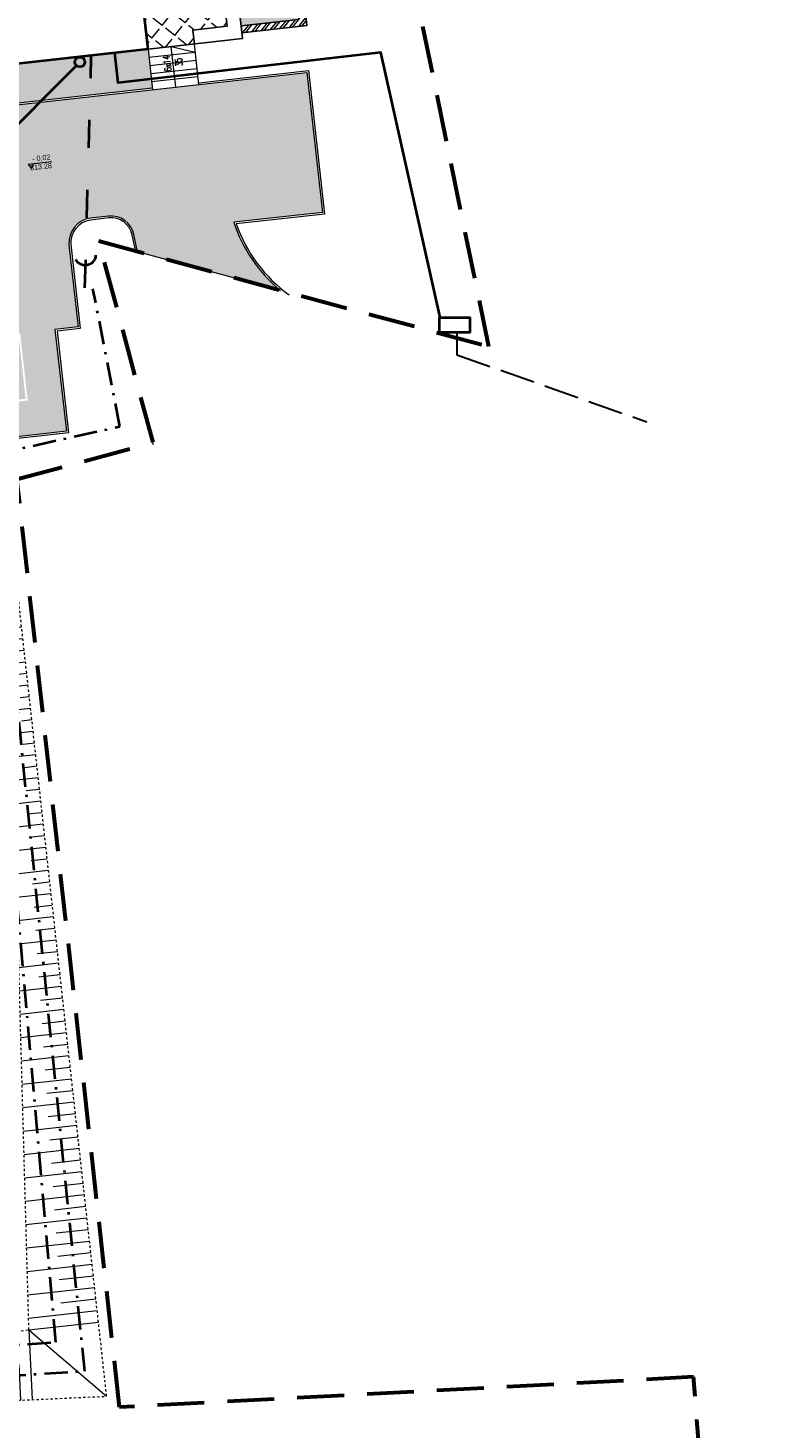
# Model space of a CAD drawing. Header units: metres. Extents: x 6550355 to 6577657, y 5511142 to 5548169.
# Tile 1 of 21: x 6550421 to 6550453, y 5511471 to 5511531. Entities that reach past the tile are written whole.
import ezdxf

# ---------------------------------------------------------------- set-up
doc = ezdxf.new("R2010")
doc.units = ezdxf.units.M
for name, pattern in [('1.5_0.5', [2, 1.5, -0.5]), ('13', [3.5, 2, -0.7, 0.1, -0.7]), ('ACAD_ISO03W100', [30, 12, -18]), ('HIDDEN', [9.524999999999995, 6.349999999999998, -3.174999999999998]), ('LTYPE_13', [100, 67, -33])]:
    doc.linetypes.add(name, pattern=pattern)
doc.layers.get('0').update_dxf_attribs({"lineweight": 0})
for name, color, linetype, lineweight in [('___AZ_BUDYNKI PROJEKTOWANE', 7, 'Continuous', 40), ('___AZ_INSTALACJE', 7, 'Continuous', 40), ('___AZ_MURY OPOROWE', 7, 'Continuous', 25), ('___AZ_OPISY', 7, 'Continuous', 15), ('___AZ_RZĘDNE PROJ.', 93, 'Continuous', 13), ('___AZ_UTWARDZENIE - KRESKOWANIE', 7, 'Continuous', 9), ('___AZ_UTWARDZENIE TERENU - ZARYS', 7, 'Continuous', 15), ('a_przerywana', 201, 'HIDDEN', 9), ('a_wymiarowanie', 8, 'Continuous', 13)]:
    doc.layers.add(name, color=color, linetype=linetype, lineweight=lineweight)
doc.layers.add('___AZ_GRANICA TERENU', color=7, linetype='Continuous', lineweight=40, true_color=0x4f830c)
doc.layers.add('___AZ_ZIELEŃ', color=7, linetype='Continuous', lineweight=9, true_color=0x74a53b)
doc.styles.add('ARIAL', font='arial.ttf', dxfattribs={"width": 0.8})
doc.styles.get("Standard").update_dxf_attribs({"font": 'arial.ttf'})

# ---------------------------------------------------------------- blocks, each defined once
blk = doc.blocks.new('A$C5D79304D')
at = {"ltscale": 0.05}
h = blk.add_hatch(dxfattribs=at)
h.set_pattern_fill('ANSI32', color=256, scale=3.000000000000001, angle=-1.590277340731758e-15)
h.set_pattern_definition([(45.00000000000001, (1.192092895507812e-07, 1.192092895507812e-07), (-20.2055762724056, 20.2055762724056), []), (45.00000000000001, (13.47039008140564, 0), (-20.2055762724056, 20.2055762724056), [])])
h.paths.add_polyline_path([(6813.428499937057, -3249.422723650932), (7063.432399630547, -3249.422723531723), (7063.432399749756, -1059.422723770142), (6613.432399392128, -1059.422723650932), (6613.432399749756, -1029.422723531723), (6843.432399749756, -1029.422723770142), (7093.432399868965, -1029.422723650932), (7093.432399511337, -3279.422723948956), (6813.428499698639, -3279.422723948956)])
h.paths.add_polyline_path([(4319.893087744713, -3469.419123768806), (3348.928497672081, -3469.419123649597), (3348.928497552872, -3234.419123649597), (3315.92849779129, -3234.419123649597), (3315.92849779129, -3579.419123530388), (3348.928497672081, -3579.419123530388), (3348.92849779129, -3504.419123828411), (3860.928499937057, -3504.419123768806), (3860.92849957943, -3734.41912484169), (3895.928499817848, -3734.419124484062), (3895.928499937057, -3504.419123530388), (4675.928499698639, -3504.41912394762), (4675.92849946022, -3469.41912394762)])
h = blk.add_hatch()
h.set_pattern_fill('ANGLE', color=256, scale=10, angle=45)
h.set_pattern_definition([(45.00000000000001, (1.192092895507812e-07, 1.192092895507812e-07), (-49.39140866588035, 49.39140866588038), [50.80000000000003, -19.05000000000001]), (135, (1.192092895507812e-07, 1.192092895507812e-07), (-49.39140866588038, -49.39140866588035), [50.80000000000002, -19.05000000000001])])
h.paths.add_polyline_path([(6405.928499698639, -2699.419123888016), (6753.428499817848, -2699.419123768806), (6753.428499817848, -3244.419123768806), (6605.928499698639, -3244.419123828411), (6605.928499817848, -3304.419123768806), (6405.928499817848, -3304.419123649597)])
at = {"layer": '___AZ_UTWARDZENIE - KRESKOWANIE', "true_color": 0x666666}
h = blk.add_hatch(dxfattribs=at)
h.set_pattern_fill('AR-HBONE', color=251, scale=0.3, angle=-7.951386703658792e-16)
h.set_pattern_definition([(45.00000000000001, (15.00000011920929, 0), (4.440892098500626e-15, 43.10522938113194), [91.44, -30.48]), (135, (36.55259990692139, 21.55259990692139), (4.440892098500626e-15, 43.10522938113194), [91.44000000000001, -30.48])])
edge = h.paths.add_edge_path()
edge.add_line((245.9840207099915, -1650.631226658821), (275.7888635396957, -1850.631226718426))
edge.add_line((275.7888637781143, -1850.631226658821), (1563.928498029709, -1850.631226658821))
edge.add_line((1563.92849779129, -1850.631226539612), (1563.928497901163, -3159.419151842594))
edge.add_line((1563.9284979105, -3159.419151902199), (853.9284978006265, -3159.419151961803))
edge.add_line((853.9284979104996, -3159.419151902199), (853.9284978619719, -3343.419151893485))
edge.add_line((853.9284980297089, -3343.419151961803), (1353.928497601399, -3343.419151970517))
edge.add_line((1353.928497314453, -3343.419151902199), (1353.928497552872, -4063.419151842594))
edge.add_line((1353.928497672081, -4063.419151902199), (1051.598039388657, -4063.419151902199))
edge.add_arc((1039.299083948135, -4167.684347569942), 104.9880722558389, -5.115907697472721e-13, 83.27256896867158, ccw=False)
edge.add_arc((734.8022977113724, -4149.481623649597), 409.8892394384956, 289.5663676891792, 357.4547212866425, ccw=False)
edge.add_line((872.0736011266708, -4535.701480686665), (752.3508771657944, -4577.321087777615))
edge.add_line((752.3508771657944, -4577.321087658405), (678.9381740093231, -4554.281351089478))
edge.add_line((678.9381740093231, -4554.281351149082), (761.2465462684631, -5112.391314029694))
edge.add_line((761.2465461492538, -5112.391314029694), (785.8141452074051, -5052.991798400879))
edge.add_line((785.8141452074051, -5052.991798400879), (852.9171494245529, -5013.820810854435))
edge.add_arc((903.3307222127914, -5100.183254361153), 99.99999981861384, 64.20278778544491, 120.273996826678, ccw=False)
edge.add_arc((816.2811270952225, -5280.25578558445), 300.0093707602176, 26.332809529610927, 64.20107842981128, ccw=False)
edge.add_line((1085.159295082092, -5147.176285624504), (1109.606093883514, -5217.26248395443))
edge.add_line((1109.606093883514, -5217.262484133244), (1139.554884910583, -5310.871558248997))
edge.add_line((1139.554885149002, -5310.871558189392), (843.9001257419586, -5361.746534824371))
edge.add_line((843.9001257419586, -5361.746534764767), (894.77510201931, -5657.401293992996))
edge.add_line((894.7751017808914, -5657.401294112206), (1190.429861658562, -5606.526319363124))
edge.add_line((1190.429861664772, -5606.526319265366), (1196.089911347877, -5639.419124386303))
edge.add_line((1196.089911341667, -5639.419124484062), (1446.089911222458, -5639.419124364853))
edge.add_line((1446.089911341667, -5639.419124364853), (2446.089911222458, -5639.419124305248))
edge.add_line((2446.089911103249, -5639.419124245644), (3485.928499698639, -6312.41912484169))
edge.add_line((3485.928499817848, -6312.41912484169), (3685.928499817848, -6312.419125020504))
edge.add_line((3685.928499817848, -6312.419125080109), (3685.928499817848, -4644.419124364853))
edge.add_line((3685.928499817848, -4644.419124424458), (3450.928499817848, -4644.42272746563))
edge.add_line((3450.928499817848, -4644.422727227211), (3450.928499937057, -4999.419124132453))
edge.add_line((3450.928499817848, -4999.419124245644), (3485.92849957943, -4999.419124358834))
edge.add_line((3485.92849957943, -4999.419124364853), (3485.928499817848, -6074.184926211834))
edge.add_line((3485.928499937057, -6074.184926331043), (2446.089911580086, -5401.184925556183))
edge.add_line((2446.089911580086, -5401.184925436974), (2446.089911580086, -4799.419124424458))
edge.add_line((2446.089911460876, -4799.419124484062), (1853.928497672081, -4799.419124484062))
edge.add_line((1853.92849779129, -4799.419124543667), (1853.92849779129, -3159.419152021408))
edge.add_line((1853.928497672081, -3159.419151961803), (1763.928497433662, -3159.419151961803))
edge.add_line((1763.928497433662, -3159.419152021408), (1763.92849779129, -1850.631226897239))
edge.add_line((1763.9284979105, -1850.631226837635), (1947.633176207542, -1850.631224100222))
edge.add_line((1947.633176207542, -1850.631224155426), (1947.633176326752, -1858.631226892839))
edge.add_line((1947.633176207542, -1858.631226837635), (1947.633175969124, -1859.419152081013))
edge.add_line((1947.633176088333, -1859.419151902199), (1993.928497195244, -2149.419151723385))
edge.add_line((1993.928497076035, -2149.419151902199), (1993.928497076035, -2154.419152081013))
edge.add_line((1993.928497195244, -2154.419151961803), (2413.92849779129, -2154.419151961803))
edge.add_line((2413.92849779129, -2154.419151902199), (2413.92849779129, -1259.419123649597))
edge.add_line((2413.928497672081, -1259.419123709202), (6813.428499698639, -1259.419123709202))
edge.add_line((6813.428499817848, -1259.419123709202), (6813.428500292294, -3249.422723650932))
edge.add_line((6813.428500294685, -3249.422723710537), (7063.432399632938, -3249.422723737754))
edge.add_line((7063.432399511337, -3249.422723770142), (7063.432399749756, -1059.422723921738))
edge.add_line((7063.432399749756, -1059.422723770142), (4421.928497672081, -1059.422723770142))
edge.add_line((4421.928497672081, -1059.422723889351), (4421.928497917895, -784.4849790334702))
edge.add_line((4421.928498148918, -784.4849789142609), (4621.928497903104, -784.4849789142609))
edge.add_line((4621.92849779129, -784.4849789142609), (4621.92849779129, -496.7372163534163))
edge.add_line((4621.92849779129, -496.7372164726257), (4121.92849779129, -460.2253903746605))
edge.add_line((4121.92849779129, -460.2253904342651), (4121.928497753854, -1059.422723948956))
edge.add_line((4121.9284979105, -1059.422723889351), (2213.928497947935, -1059.422723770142))
edge.add_line((2213.928497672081, -1059.422723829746), (2213.928497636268, -1650.631226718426))
edge.add_line((2213.928497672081, -1650.63122677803), (245.9840207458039, -1650.631226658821))
h.paths.add_polyline_path([(3485.928499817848, -6347.419125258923), (3685.928499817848, -6347.419125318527), (3685.928499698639, -6547.419124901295), (3485.928499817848, -6547.419125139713)])
h.paths.add_polyline_path([(2481.089911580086, -4799.419124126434), (3130.92849779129, -4799.419124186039), (3130.928497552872, -4999.419124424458), (2481.089911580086, -4999.419124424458)], flags=17)
h.paths.add_polyline_path([(3165.9284979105, -4529.419152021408), (3415.928499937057, -4529.419152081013), (3415.928500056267, -4999.419124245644), (3165.92849779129, -4999.419124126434)], flags=17)
h.paths.add_polyline_path([(3165.92849779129, -3549.419123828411), (3315.928497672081, -3549.419123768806), (3315.92849779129, -3579.419123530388), (3340.928497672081, -3579.419123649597), (3340.92849779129, -3742.419124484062), (3415.928499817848, -3742.419124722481), (3415.92849946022, -4354.419152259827), (3165.928497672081, -4354.419152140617)], flags=17)
h.paths.add_polyline_path([(3165.92849779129, -2874.419151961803), (3485.928499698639, -2874.419151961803), (3485.928499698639, -3234.419123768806), (3165.92849779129, -3234.419123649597)], flags=17)
h.paths.add_polyline_path([(3348.928497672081, -3304.419123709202), (4150.928499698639, -3304.419123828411), (4150.928499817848, -3469.419123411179), (3348.928497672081, -3469.419123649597)], flags=17)
edge = h.paths.add_edge_path()
edge.add_line((3895.928499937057, -3504.419123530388), (3895.928500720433, -3734.419124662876))
edge.add_line((3895.928500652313, -3734.419124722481), (5625.928499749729, -3734.419124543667))
edge.add_line((5625.928499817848, -3734.419124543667), (5625.928499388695, -4454.419124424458))
edge.add_line((5625.92849946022, -4454.419124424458), (5725.928499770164, -4454.419124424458))
edge.add_line((5725.92849957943, -4454.419124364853), (5725.928499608, -4744.419124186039))
edge.add_line((5725.928499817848, -4744.419124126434), (5120.928505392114, -4744.419124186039))
edge.add_line((5120.928505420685, -4744.419124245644), (5120.928506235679, -6795.419124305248))
edge.add_line((5120.92850625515, -6795.419124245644), (5270.928505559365, -6795.41912425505))
edge.add_line((5270.928505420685, -6795.419124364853), (5270.928505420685, -4894.419124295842))
edge.add_line((5270.928505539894, -4894.419124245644), (5875.928499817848, -4894.419124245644))
edge.add_line((5875.928499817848, -4894.419124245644), (5875.928500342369, -4454.419124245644))
edge.add_line((5875.928500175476, -4454.419124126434), (5975.928499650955, -4454.419124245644))
edge.add_line((5975.92849957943, -4454.419124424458), (5975.92849946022, -4100.695097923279))
edge.add_arc((6082.380986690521, -4103.675271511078), 106.4941944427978, 91.43010910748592, 178.3964040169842, ccw=False)
edge.add_line((6079.723155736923, -3997.214248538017), (6158.33080804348, -3997.214248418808))
edge.add_arc((6158.134976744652, -4097.328912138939), 100.1148552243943, 5.631647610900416, 89.88792566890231, ccw=False)
edge.add_line((6257.766612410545, -4087.504380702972), (6265.150799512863, -4162.72875136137))
edge.add_line((6265.150799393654, -4162.72875136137), (6855.469655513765, -4396.721863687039))
edge.add_arc((7315.840459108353, -3950.894449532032), 640.8614202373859, 191.9169717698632, 224.0805507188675, ccw=False)
edge.add_line((6688.790972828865, -4083.228502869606), (7070.92849957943, -4083.228503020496))
edge.add_line((7070.92849946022, -4083.22850304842), (7070.928499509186, -3479.419123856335))
edge.add_line((7070.92849957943, -3479.419123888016), (5600.928499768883, -3479.419123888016))
edge.add_line((5600.928499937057, -3479.419123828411), (5600.928499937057, -3304.419123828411))
edge.add_line((5600.928499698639, -3304.419123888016), (4640.928499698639, -3304.41912394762))
edge.add_line((4640.928499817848, -3304.419123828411), (4640.928499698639, -3469.419123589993))
edge.add_line((4640.928499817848, -3469.419123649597), (4675.928499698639, -3469.419123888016))
edge.add_line((4675.92849946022, -3469.41912394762), (4675.928499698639, -3504.41912406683))
edge.add_line((4675.928499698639, -3504.41912394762), (3895.928499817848, -3504.419123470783))
at = {"layer": '___AZ_ZIELEŃ'}
h = blk.add_hatch(dxfattribs=at)
h.set_pattern_fill('GRASS', color=256, scale=2.000000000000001, angle=-1.590277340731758e-15)
h.set_pattern_definition([(90, (1.192092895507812e-07, 1.192092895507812e-07), (-35.92102448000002, 35.92102448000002), [9.525000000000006, -62.31704896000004]), (45.00000000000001, (1.192092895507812e-07, 1.192092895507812e-07), (-35.92102448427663, 35.92102448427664), [9.525000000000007, -41.27500000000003]), (135, (1.192092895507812e-07, 1.192092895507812e-07), (-35.92102448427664, -35.92102448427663), [9.525000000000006, -41.27500000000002])])
h.paths.add_polyline_path([(1867.489242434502, -1859.419152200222), (1867.489242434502, -1858.631226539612), (1771.92849779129, -1858.631226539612), (1771.92849779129, -3151.419152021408), (1861.9284979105, -3151.419151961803), (1861.92849779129, -4791.419124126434), (3157.928497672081, -4791.419124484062), (3157.928497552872, -4529.419151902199), (1913.928497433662, -4529.419151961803), (1913.92849779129, -2154.419152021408), (1913.92849779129, -2149.419151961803), (1867.48924267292, -2149.419152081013)])
h.paths.add_polyline_path([(2421.92849779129, -1267.419123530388), (2421.9284979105, -2154.41915178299), (3207.92849779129, -2154.419151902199), (3207.928497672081, -2301.41915345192), (3485.928499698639, -2301.419153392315), (3485.92849957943, -1267.419123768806)])
h.paths.add_polyline_path([(2454.089911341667, -5007.419124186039), (2454.089911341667, -5396.833284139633), (3477.928499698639, -6059.477831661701), (3477.928500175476, -5007.419124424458)])
h.paths.add_polyline_path([(3693.928499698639, -4644.419124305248), (4130.928498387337, -4644.419124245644), (4130.928498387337, -6547.419124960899), (3693.928499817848, -6547.419124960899)])
h.paths.add_polyline_path([(4765.928501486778, -4644.419124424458), (4765.92849957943, -6095.419125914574), (5112.928505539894, -6095.419126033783), (5112.928505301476, -4736.419124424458), (5717.928499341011, -4736.419124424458), (5717.92849957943, -4462.419124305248), (5625.928499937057, -4462.419124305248), (5625.928499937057, -4644.419124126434)])
h.paths.add_polyline_path([(5608.928499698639, -3304.419123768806), (6405.928499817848, -3304.419123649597), (6405.928499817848, -3471.419123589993), (5608.92849957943, -3471.419123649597)])
h.paths.add_polyline_path([(3348.92849779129, -3504.419123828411), (3860.928499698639, -3504.419123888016), (3860.92849957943, -3734.41912484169), (3348.928497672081, -3734.41912484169)])
at = {"layer": '___AZ_BUDYNKI PROJEKTOWANE'}
for points in [[(6405.928499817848, -3304.419123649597), (3485.928499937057, -3304.419123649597), (3485.928499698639, -2874.419151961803), (3165.92849779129, -2874.419151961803), (3165.92849779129, -2551.419152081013), (3207.928497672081, -2551.419151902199), (3207.928497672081, -2301.41915345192)], [(6405.928499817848, -3304.419123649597), (6405.928499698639, -2699.419123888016), (6813.428499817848, -2699.419123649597)]]:
    blk.add_lwpolyline(points, dxfattribs=at)
at = {"layer": '___AZ_BUDYNKI PROJEKTOWANE', "lineweight": 25}
for points in [[(6813.428499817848, -2699.419123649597), (6813.42849946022, -3304.419123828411), (6405.928499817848, -3304.419123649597)], [(6605.928499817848, -3304.419123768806), (6605.928499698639, -3244.419123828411), (6753.428499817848, -3244.419123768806), (6753.428499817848, -3244.419123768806), (6753.42849957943, -2699.419123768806)]]:
    blk.add_lwpolyline(points, dxfattribs=at)
at = {"layer": '___AZ_MURY OPOROWE'}
blk.add_lwpolyline([(6813.428499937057, -3249.422723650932), (7063.432399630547, -3249.422723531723), (7063.432399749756, -1059.422723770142), (6613.432399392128, -1059.422723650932), (6613.432399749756, -1029.422723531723), (6843.432399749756, -1029.422723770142), (7093.432399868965, -1029.422723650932), (7093.432399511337, -3279.422723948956), (6813.428499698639, -3279.422723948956), (6813.428499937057, -3249.422723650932)], dxfattribs=at)
at = {"layer": '___AZ_OPISY', "ltscale": 0.05}
blk.add_lwpolyline([(6505.928499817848, -3479.419124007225), (6505.928499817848, -3304.419123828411), (6605.928499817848, -3339.419123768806)], dxfattribs=at)
at = {"layer": '___AZ_RZĘDNE PROJ.'}
blk.add_lwpolyline([(5942.700829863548, -3738.153400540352), (5841.071958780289, -3738.153400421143), (5852.428056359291, -3757.822738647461), (5863.784153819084, -3738.153400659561)], dxfattribs=at)
at = {"layer": '___AZ_UTWARDZENIE TERENU - ZARYS'}
for points in [[(5600.928499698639, -3304.419123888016), (5600.928499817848, -3479.419123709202), (7070.928499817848, -3479.419123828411), (7070.92849946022, -4083.22850304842), (6688.790972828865, -4083.228502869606, 0.1412687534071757), (6855.469655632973, -4396.721863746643), (6265.150799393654, -4162.72875136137), (6257.766612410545, -4087.504380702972, 0.3851475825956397), (6158.330807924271, -3997.214248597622), (6079.723155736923, -3997.214248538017, 0.3987890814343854), (5975.92849957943, -4100.695097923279), (5975.92849957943, -4454.419124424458), (5875.928499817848, -4454.419124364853), (5875.928499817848, -4894.419124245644), (5270.928505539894, -4894.419124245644), (5270.928505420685, -6795.419124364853), (5120.928505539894, -6795.419124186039), (5120.928505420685, -6095.419124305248)], [(6605.928499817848, -3471.419123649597), (7078.928499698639, -3471.419123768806), (7078.928499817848, -4091.228502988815), (6698.734365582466, -4091.228502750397, 0.1534199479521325), (6889.923229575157, -4418.984281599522)], [(6257.665850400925, -4168.367397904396), (6249.804879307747, -4088.285921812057, 0.3851237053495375), (6158.322820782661, -4005.214248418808), (6079.824950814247, -4005.214248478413, 0.3981782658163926), (5983.928499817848, -4100.809243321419), (5983.92849957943, -4462.419124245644), (5883.928499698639, -4462.419124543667), (5883.928499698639, -4902.419124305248), (5278.928505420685, -4902.419124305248), (5278.928505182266, -6803.419124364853), (5120.928503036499, -6803.419124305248)]]:
    blk.add_lwpolyline(points, format="xyb", dxfattribs=at)
for points in [[(5608.928499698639, -3304.419123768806), (5608.928499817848, -3471.419123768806), (6405.928499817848, -3471.419123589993)], [(6405.928499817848, -3304.419123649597), (6405.928499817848, -3479.419123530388)], [(6405.928499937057, -3339.419123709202), (6605.928499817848, -3339.419123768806)], [(6605.928499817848, -3479.419123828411), (6605.928499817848, -3304.419123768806)], [(6405.928499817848, -3374.419123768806), (6605.928499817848, -3374.419123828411)], [(6405.928499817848, -3409.419123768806), (6605.928499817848, -3409.419123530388)], [(6405.928499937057, -3444.419123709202), (6605.928499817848, -3444.419123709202)]]:
    blk.add_lwpolyline(points, dxfattribs=at)
at = {"layer": '___AZ_OPISY', "ltscale": 0.05, "insert": (6505.92849957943, -3374.419123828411), "char_height": 30.00000000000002, "width": 73.55599497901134, "attachment_point": 5, "rotation": 90}
blk.add_mtext('{\\Fsimplex|c238;\\W0.7;6x14\\P35}', dxfattribs=at)
at = {"layer": '___AZ_RZĘDNE PROJ.', "char_height": 22.00000000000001, "width": 158.0718033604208, "attachment_point": 3, "style": 'ARIAL'}
for s, insert in [('- 0,02\\P  ', (5938.668032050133, -3705.807846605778)), ('313.28\\P  ', (5940.693691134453, -3743.125148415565))]:
    blk.add_mtext(s, dxfattribs=dict(at, insert=insert))
blk = doc.blocks.new('A$C5B26119D')
at = {"layer": 'a_przerywana', "color": 7, "ltscale": 0.1}
for points in [[(-675.9836349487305, -2208.75497418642), (3456.293305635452, -2479.440172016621), (3461.679577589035, 1472.488295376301)], [(-675.9836349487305, -2208.75497418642), (3156.729532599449, -2159.174269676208), (3461.679577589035, 1472.488295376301)], [(1347.000000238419, 230.6483587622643), (-265, 264.9999999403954), (-165, -1059.999999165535), (-165, -1059.999999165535)], [(1355.000000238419, 165.0000000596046), (-165, 165.0000000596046), (-165, -1059.999999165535)]]:
    blk.add_lwpolyline(points, dxfattribs=at)
at = {"layer": 'a_wymiarowanie', "color": 7}
for points in [[(3454.788294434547, 1390.419724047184), (3461.567709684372, 1390.410484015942)], [(3460.263536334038, 1440.412307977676), (3461.635857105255, 1440.410437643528)], [(3455.849152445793, 1340.418231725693), (3461.499562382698, 1340.410530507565)], [(3446.392265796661, 1290.431074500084), (3461.431415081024, 1290.410576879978)], [(3451.434768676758, 1240.424155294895), (3461.36326777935, 1240.410623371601)], [(3437.996237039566, 1190.442424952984), (3461.295120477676, 1190.410669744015)], [(3429.600208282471, 1090.453775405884), (3461.158825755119, 1090.410762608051)], [(3447.020384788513, 1140.430079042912), (3461.226973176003, 1140.410716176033)], [(3442.606000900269, 1040.436002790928), (3461.090678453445, 1040.410809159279)], [(3421.204179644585, 990.4651258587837), (3461.022531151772, 990.4108554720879)], [(3438.191616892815, 940.4419265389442), (3460.954383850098, 940.4109020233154)], [(3412.808150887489, 890.4764763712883), (3460.886236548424, 890.4109484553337)], [(3404.412122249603, 790.4878267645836), (3460.749941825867, 790.4110413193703)], [(3433.777233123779, 840.4478501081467), (3460.818089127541, 840.410994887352)], [(3429.362849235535, 740.453773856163), (3460.681794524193, 740.4110877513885)], [(3396.016093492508, 690.4991773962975), (3460.613647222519, 690.4111341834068)], [(3424.94846534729, 640.4596975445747), (3460.545499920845, 640.4111806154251)], [(3387.620064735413, 590.5105276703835), (3460.477352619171, 590.4112270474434)], [(3379.224036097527, 490.521878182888), (3460.341057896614, 490.4113200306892)], [(3420.534081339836, 540.4656212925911), (3460.409205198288, 540.4112734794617)], [(3416.119697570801, 440.4715449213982), (3460.272910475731, 440.4113663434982)], [(3370.828007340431, 390.533228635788), (3460.204763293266, 390.4114128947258)], [(3411.705313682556, 340.4774686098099), (3460.136615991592, 340.4114593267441)], [(-165, 165.0000000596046), (-265, 264.9999999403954)], [(-165, 165.0000000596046), (-165, 262.8690048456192)], [(-105, 164.9999999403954), (-105, 261.5904078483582)], [(-45, 165.0000000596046), (-45, 260.3118107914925)], [(14.99999988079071, 165.0000000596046), (15, 259.0332136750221)], [(75, 164.9999999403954), (75, 257.7546166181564)], [(135, 165.0000000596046), (135, 256.4760195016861)], [(195, 165.0000000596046), (195, 255.1974224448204)], [(255, 164.9999998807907), (255, 253.9188253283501)], [(315, 165), (315.0000001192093, 252.6402282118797)], [(375, 165), (375, 251.3616312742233)], [(435, 164.9999998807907), (434.9999998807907, 250.0830342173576)], [(495, 165), (495, 248.8044371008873)], [(555, 165), (555, 247.525839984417)], [(615.0000001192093, 165), (615, 246.2472430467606)], [(675, 165), (675, 244.9686459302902)], [(735, 165), (735, 243.6900488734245)], [(794.9999998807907, 165), (795, 242.4114517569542)], [(855, 165), (855, 241.1328546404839)], [(3362.431978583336, 290.5445792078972), (3460.068468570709, 290.4115057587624)], [(3407.290929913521, 240.4833922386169), (3460.000321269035, 240.4115521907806)], [(-135, 164.9999999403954), (-135, 211.0008504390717)], [(-75, 164.9999999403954), (-75, 210.557863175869)], [(-15, 164.9999999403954), (-15, 210.114875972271)], [(45.00000011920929, 164.9999999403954), (45, 209.6718887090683)], [(105, 164.9999999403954), (105, 209.2289014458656)], [(165, 164.9999999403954), (165, 208.7859141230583)], [(225, 165.0000000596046), (225, 208.3429268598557)], [(285, 164.9999999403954), (285, 207.899939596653)], [(345, 164.9999999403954), (345, 207.456952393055)], [(405, 165.0000000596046), (405, 207.0139651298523)], [(465, 164.9999999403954), (465, 206.5709777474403)], [(525, 164.9999999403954), (525, 206.1279904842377)], [(584.9999998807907, 165.0000000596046), (584.9999998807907, 205.685003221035)], [(645, 164.9999999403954), (645, 205.242016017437)], [(704.9999998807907, 164.9999999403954), (705.0000001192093, 204.7990287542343)], [(765, 165.0000000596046), (765, 204.3560413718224)], [(825, 164.9999999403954), (825, 203.9130542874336)], [(885, 164.9999999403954), (885, 203.4700669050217)], [(915, 165), (915, 239.8542575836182)], [(945, 165.0000000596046), (945, 203.027079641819)], [(975, 165), (974.9999998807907, 238.5756605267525)], [(1005, 164.9999999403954), (1004.999999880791, 202.584092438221)], [(1035, 165), (1035.000000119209, 237.2970634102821)], [(1065, 164.9999999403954), (1065, 202.1411051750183)], [(1095, 165), (1095, 236.0184664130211)], [(1125, 165.0000000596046), (1125.000000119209, 201.6981179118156)], [(1155, 165), (1155, 234.7398693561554)], [(1185.000000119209, 164.9999999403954), (1185, 201.2551305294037)], [(1215, 164.9999999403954), (1215, 233.4612722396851)], [(1245, 164.9999999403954), (1245, 200.812143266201)], [(1275, 164.9999999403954), (1275, 232.1826751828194)], [(1305, 165.0000000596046), (1305, 200.369156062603)], [(1335, 164.9999999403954), (1335, 230.9040781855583)], [(3354.03594994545, 190.5559296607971), (3459.932173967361, 190.4115986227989)], [(-165, 165.0000000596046), (-257.4528301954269, 164.9999999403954)], [(-165.0000001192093, 135), (-208.0655438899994, 135)], [(3402.876545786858, 140.4893160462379), (3459.864026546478, 140.4116450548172)], [(-165, 104.9999999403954), (-252.9245283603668, 105.0000000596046)], [(-165, 74.99999994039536), (-205.9032572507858, 75)], [(3345.639921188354, 90.56728011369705), (3459.795879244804, 90.41169148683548)], [(-165, 45.00000005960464), (-248.3962264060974, 45)], [(-165, 15), (-203.7409703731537, 14.99999994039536)], [(3398.462162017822, 40.49523967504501), (3457.478874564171, 40.41480308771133)], [(-164.9999998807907, -15.00000005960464), (-243.8679245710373, -14.99999994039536)], [(-165, -44.99999994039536), (-201.5786837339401, -45.00000005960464)], [(3337.243892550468, -9.421369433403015), (3457.410727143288, -9.585150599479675)], [(3394.047778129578, -59.49883657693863), (3457.342579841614, -59.58510404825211)], [(-165, -75.00000005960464), (-239.3396227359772, -75)], [(-165, -105), (-199.416396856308, -105.0000000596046)], [(3328.847863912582, -109.4100189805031), (3457.274432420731, -109.5850577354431)], [(-165, -135.0000000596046), (-234.8113206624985, -134.9999999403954)], [(-165, -164.9999999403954), (-197.2541103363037, -165.0000000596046)], [(3389.633394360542, -159.4929130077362), (3457.206285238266, -159.5850111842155)], [(-164.9999998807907, -195), (-230.2830188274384, -195)], [(-165, -225), (-195.0918235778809, -224.9999999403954)], [(3320.451835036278, -209.3986685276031), (3457.138137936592, -209.5849648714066)], [(-165, -255.0000000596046), (-225.7547169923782, -254.9999999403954)], [(-165, -285.0000000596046), (-192.929536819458, -284.9999999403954)], [(3385.219010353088, -259.4869892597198), (3457.069990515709, -259.584918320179)], [(-165, -315), (-221.2264151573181, -315)], [(-165, -345.0000000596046), (-190.7672500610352, -344.9999999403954)], [(3312.055806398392, -309.3873180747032), (3457.001843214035, -309.5848718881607)], [(3380.804626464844, -359.4810655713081), (3456.933695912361, -359.5848254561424)], [(-164.9999998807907, -374.9999999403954), (-216.6981132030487, -374.9999999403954)], [(-165, -404.9999999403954), (-188.6049634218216, -405)], [(3303.659777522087, -409.3759675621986), (3456.865548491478, -409.5847790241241)], [(-165, -435), (-212.1698113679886, -435)], [(-165, -465.0000000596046), (-186.4426766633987, -465)], [(3376.390242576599, -459.4751418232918), (3456.797401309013, -459.5847325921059)], [(-165, -495.0000000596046), (-207.6415094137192, -494.9999999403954)], [(-165, -525), (-184.2803899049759, -525)], [(3295.264006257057, -509.3615524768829), (3458.978115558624, -509.5846861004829)], [(-165, -555), (-203.1132074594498, -555)], [(-165, -585.0000000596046), (-182.1181032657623, -585.0000000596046)], [(3371.975993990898, -559.4661532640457), (3458.90996825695, -559.5846397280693)], [(-165, -614.9999999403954), (-198.5849056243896, -614.9999999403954)], [(-165, -645.0000001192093), (-179.9558163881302, -644.9999999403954)], [(3286.867977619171, -609.3502019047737), (3458.841820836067, -609.5845932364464)], [(3367.561610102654, -659.4602296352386), (3458.773673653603, -659.5845468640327)], [(-165, -675), (-194.0566037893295, -675)], [(-165, -705.0000000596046), (-177.7935297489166, -704.9999999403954)], [(3278.471948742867, -709.3388513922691), (3458.705526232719, -709.5845002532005)], [(-165, -734.9999999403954), (-189.5283017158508, -734.9999999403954)], [(-165, -765), (-175.6312429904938, -764.9999999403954)], [(3363.147226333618, -759.4543058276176), (3458.637378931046, -759.5844539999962)], [(-165.0000001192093, -795), (-184.9999998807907, -795)], [(-165, -825.0000000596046), (-173.4689563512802, -824.9999999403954)], [(3270.07592010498, -809.3275009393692), (3458.569231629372, -809.5844074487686)], [(-165, -855.0000000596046), (-180.4716980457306, -854.9999999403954)], [(-165, -885), (-171.3066695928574, -884.9999999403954)], [(3358.732842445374, -859.4483821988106), (3458.501084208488, -859.5843611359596)], [(-165, -915.0000000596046), (-175.9433960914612, -915)], [(-165, -944.9999999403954), (-169.1443828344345, -945)], [(3261.679891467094, -909.3161504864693), (3458.432936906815, -909.584314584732)], [(3354.31845843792, -959.4424584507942), (3458.36478972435, -959.5842682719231)], [(-165.0000001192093, -974.9999999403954), (-171.4150942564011, -974.9999999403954)], [(-165, -1005), (-166.9820961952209, -1005)], [(3253.283862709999, -1009.304800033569), (3458.296642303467, -1009.584221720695)], [(-165, -1035.000000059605), (-166.8867924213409, -1034.999999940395)], [(3349.904074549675, -1059.436534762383), (3458.228495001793, -1059.584175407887)], [(3244.887834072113, -1109.293449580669), (3458.160347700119, -1109.584128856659)], [(3345.48969078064, -1159.430611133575), (3458.092200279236, -1159.584082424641)], [(3236.491805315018, -1209.282099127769), (3458.024052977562, -1209.584035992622)], [(3341.075306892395, -1259.424687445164), (3457.955905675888, -1259.583989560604)], [(3228.095776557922, -1309.27074867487), (3457.887758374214, -1309.583943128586)], [(3336.66092300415, -1359.418763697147), (3457.81961107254, -1359.583896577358)], [(3219.699747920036, -1409.25939822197), (3457.751463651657, -1409.583850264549)], [(3332.246539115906, -1459.412839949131), (3457.683316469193, -1459.583803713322)], [(3211.303719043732, -1509.24804776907), (3457.615169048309, -1509.583757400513)], [(3327.832155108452, -1559.406916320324), (3457.547021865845, -1559.583710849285)], [(3202.907690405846, -1609.23669719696), (3457.478874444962, -1609.583664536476)], [(3323.417771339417, -1659.400992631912), (3457.410727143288, -1659.583617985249)], [(3194.51166176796, -1709.225346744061), (3457.342579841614, -1709.58357155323)], [(3319.003387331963, -1759.395068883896), (3457.27443253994, -1759.583525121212)], [(3186.115633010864, -1809.213996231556), (3457.206285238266, -1809.583478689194)], [(3314.589003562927, -1859.389145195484), (3457.138137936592, -1859.583432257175)], [(3177.719604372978, -1909.20264595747), (3457.069990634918, -1909.583385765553)], [(3310.174619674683, -1959.383221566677), (3457.001843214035, -1959.583339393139)], [(3169.323575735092, -2009.191295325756), (3456.933695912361, -2009.583292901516)], [(3305.760235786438, -2059.377297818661), (3456.865548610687, -2059.583246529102)], [(2956.130915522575, -2161.769251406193), (2937.54774582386, -2445.459694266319)], [(3056.430224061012, -2160.471760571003), (3037.333888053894, -2451.996195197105)], [(3156.729532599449, -2159.174269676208), (3137.120030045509, -2458.532696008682)], [(3156.729532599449, -2159.174269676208), (3456.293305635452, -2479.440172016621)], [(3156.729532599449, -2159.174269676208), (3456.729254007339, -2159.58315372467)], [(3160.927546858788, -2109.179944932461), (3456.797401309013, -2109.583200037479)], [(-504.6196639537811, -2213.012132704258), (-505.0741568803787, -2219.95041590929)], [(-454.0455729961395, -2205.883941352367), (-455.1810858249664, -2223.218666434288)], [(-404.5681644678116, -2215.497690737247), (-405.2880148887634, -2226.486916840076)], [(-353.7462644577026, -2204.586450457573), (-355.3949438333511, -2229.755167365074)], [(-304.516664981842, -2217.983248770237), (-305.5018726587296, -2233.023417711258)], [(-253.446956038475, -2203.288959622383), (-255.6088016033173, -2236.291668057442)], [(-204.4651654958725, -2220.468806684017), (-205.7157304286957, -2239.559918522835)], [(-153.1476476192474, -2201.991468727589), (-155.8226594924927, -2242.828168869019)], [(-52.84833896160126, -2200.693977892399), (-56.03651738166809, -2249.364669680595)], [(47.45096945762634, -2199.396486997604), (43.7496246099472, -2255.901170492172)], [(147.7502778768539, -2198.09899610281), (143.5357668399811, -2262.437671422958)], [(248.0495864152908, -2196.801505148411), (243.3219089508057, -2268.974172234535)], [(348.3488949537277, -2195.504014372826), (343.1080510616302, -2275.510672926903)], [(448.6482033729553, -2194.206523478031), (442.8941930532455, -2282.04717373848)], [(548.9475119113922, -2192.909032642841), (542.6803351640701, -2288.583674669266)], [(649.2468203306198, -2191.611541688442), (642.466477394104, -2295.120175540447)], [(749.5461287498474, -2190.314050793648), (742.2526195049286, -2301.656676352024)], [(849.8454374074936, -2189.016559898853), (842.0387614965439, -2308.193177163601)], [(950.1447458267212, -2187.719069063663), (941.8249037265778, -2314.729677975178)], [(1050.444054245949, -2186.421578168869), (1041.611045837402, -2321.266178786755)], [(1150.743362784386, -2185.124087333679), (1141.397187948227, -2327.802679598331)], [(1251.042671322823, -2183.826596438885), (1241.183329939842, -2334.339180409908)], [(1351.34197974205, -2182.529105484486), (1340.969472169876, -2340.875681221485)], [(1451.641288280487, -2181.231614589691), (1440.755614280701, -2347.412182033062)], [(1551.940596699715, -2179.934123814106), (1540.541756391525, -2353.948682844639)], [(1652.239905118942, -2178.636632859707), (1640.327898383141, -2360.485183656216)], [(1752.539213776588, -2177.339142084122), (1740.114040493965, -2367.021684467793)], [(1852.838522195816, -2176.041651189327), (1839.900182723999, -2373.558185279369)], [(1953.137830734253, -2174.744160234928), (1939.686324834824, -2380.094686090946)], [(2053.437139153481, -2173.446669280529), (2039.472466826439, -2386.631186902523)], [(2153.736447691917, -2172.149178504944), (2139.258609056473, -2393.167687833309)], [(2254.035756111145, -2170.851687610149), (2239.044751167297, -2399.704188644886)], [(2354.335064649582, -2169.55419677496), (2338.830893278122, -2406.240689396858)], [(2454.634373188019, -2168.256705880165), (2438.617035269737, -2412.777190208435)], [(2554.933681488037, -2166.959214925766), (2538.403177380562, -2419.313691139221)], [(2655.232990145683, -2165.661724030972), (2638.189319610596, -2425.850191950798)], [(2755.532298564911, -2164.364233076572), (2737.975461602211, -2432.386692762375)], [(2855.831607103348, -2163.066742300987), (2837.761603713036, -2438.923193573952)], [(-104.4136658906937, -2222.954364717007), (-105.9295885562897, -2246.096419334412)], [(-4.362166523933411, -2225.439922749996), (-6.143446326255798, -2252.632920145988)], [(95.68933320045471, -2227.925480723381), (93.64269578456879, -2259.169420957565)], [(195.740832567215, -2230.41103887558), (193.4288378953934, -2265.705921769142)], [(295.7923321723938, -2232.89659678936), (293.2149798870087, -2272.242422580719)], [(395.8438315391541, -2235.38215482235), (393.0011221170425, -2278.778923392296)], [(495.8953311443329, -2237.86771273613), (492.7872642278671, -2285.315424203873)], [(595.9468305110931, -2240.353270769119), (592.5734062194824, -2291.85192501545)], [(695.998330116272, -2242.838828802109), (692.3595484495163, -2298.388425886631)], [(796.0498296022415, -2245.324386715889), (792.1456904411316, -2304.924926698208)], [(896.1013292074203, -2247.809944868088), (891.9318326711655, -2311.461427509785)], [(996.1528285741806, -2250.295502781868), (991.71797478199, -2317.997928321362)], [(1096.204328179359, -2252.781060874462), (1091.504116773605, -2324.534429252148)], [(1196.25582754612, -2255.266618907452), (1191.290259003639, -2331.070930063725)], [(1296.307327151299, -2257.752176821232), (1291.076401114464, -2337.607430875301)], [(1396.358826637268, -2260.237734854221), (1390.862543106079, -2344.143931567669)], [(1496.410326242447, -2262.723292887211), (1490.648685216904, -2350.680432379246)], [(1596.461825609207, -2265.2088509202), (1590.434827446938, -2357.216933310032)], [(1696.513325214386, -2267.694408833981), (1690.220969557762, -2363.753434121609)], [(1796.564824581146, -2270.17996686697), (1790.007111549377, -2370.289934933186)], [(1896.616324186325, -2272.66552489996), (1889.793253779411, -2376.826435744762)], [(1996.667823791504, -2275.15108281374), (1989.579395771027, -2383.36293643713)], [(2096.719323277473, -2277.636640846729), (2089.36553800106, -2389.899437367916)], [(2196.770822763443, -2280.122198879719), (2189.151679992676, -2396.435938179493)], [(2296.822322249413, -2282.607756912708), (2288.9378221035, -2402.97243899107)], [(2396.873821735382, -2285.093314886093), (2388.723964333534, -2409.508939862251)], [(2496.925321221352, -2287.578872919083), (2488.510106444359, -2416.045440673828)], [(2596.97682082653, -2290.064430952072), (2588.296248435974, -2422.581941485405)], [(2697.0283203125, -2292.549988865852), (2688.082390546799, -2429.118442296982)], [(2797.07981979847, -2295.035547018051), (2787.868532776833, -2435.654943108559)], [(2897.131319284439, -2297.521104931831), (2887.654674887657, -2442.191443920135)], [(2997.182818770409, -2300.006662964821), (2987.440816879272, -2448.727944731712)], [(3097.234318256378, -2302.49222099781), (3087.226959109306, -2455.264445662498)]]:
    blk.add_lwpolyline(points, dxfattribs=at)
blk = doc.blocks.new('A$C78D139E7')
at = {"layer": '___AZ_INSTALACJE', "color": 98, "linetype": 'Continuous', "true_color": 0x003300}
blk.add_line((28.22182621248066, -17.77657056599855), (24.41872876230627, -21.58883096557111), dxfattribs=at)
at = {"layer": '___AZ_INSTALACJE', "color": 142, "linetype": 'ACAD_ISO03W100', "ltscale": 0.1, "true_color": 0x008ebd}
blk.add_lwpolyline([(28.58874728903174, -27.30849641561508), (28.86286590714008, -17.34775286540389)], dxfattribs=at)
at = {"layer": '___AZ_INSTALACJE', "color": 40, "true_color": 0xf6da09}
blk.add_lwpolyline([(43.8148923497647, -28.5856057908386), (41.27549803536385, -17.21206594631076), (30.01554464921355, -18.52169718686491), (29.86594900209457, -17.23550305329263)], dxfattribs=at)
at = {"layer": '___AZ_INSTALACJE', "color": 142, "linetype": '13', "ltscale": 0.5, "true_color": 0x008ebd}
blk.add_lwpolyline([(-22.1787008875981, -40.3540752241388), (-10.87456846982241, -76.2049858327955), (28.58179632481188, -73.78159230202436), (24.60679208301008, -34.47092434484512), (30.09150984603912, -33.25968771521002), (28.93334927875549, -27.3498858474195)], dxfattribs=at)
at = {"layer": '___AZ_INSTALACJE', "color": 40, "true_color": 0xf6da09}
blk.add_lwpolyline([(43.78546706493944, -28.58560580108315), (45.08403803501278, -28.58560580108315), (45.08403803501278, -29.22331995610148), (43.78546706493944, -29.22331995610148)], close=True, dxfattribs=at)
at = {"layer": '___AZ_INSTALACJE', "color": 40, "linetype": '1.5_0.5', "lineweight": 30, "true_color": 0xf6da09}
blk.add_lwpolyline([(44.53126687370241, -29.22331995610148), (44.53126687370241, -30.17934430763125), (52.67634407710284, -33.06065563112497)], dxfattribs=at)
at = {"layer": '___AZ_INSTALACJE', "color": 40, "linetype": '13', "ltscale": 0.5, "true_color": 0xf6da09}
blk.add_lwpolyline([(-9.797569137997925, -74.96039175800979), (27.34664310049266, -72.54242298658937), (25.32544204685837, -49.54094058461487)], dxfattribs=at)
at = {"layer": '___AZ_INSTALACJE', "color": 98, "linetype": 'Continuous', "true_color": 0x003300}
blk.add_circle((28.37190549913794, -17.62612968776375), 0.2125, dxfattribs=at)
at = {"layer": '___AZ_INSTALACJE', "color": 142, "linetype": 'ACAD_ISO03W100', "ltscale": 0.1, "true_color": 0x008ebd}
blk.add_circle((28.60111927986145, -25.9031942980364), 0.446228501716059, dxfattribs=at)

msp = doc.modelspace()

# ---------------------------------------------------------------- linework, layer by layer
at = {"layer": '___AZ_GRANICA TERENU', "linetype": 'LTYPE_13', "lineweight": 60, "ltscale": 0.03}
msp.add_lwpolyline([(6550361.041374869, 5511561.174625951), (6550358.431374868, 5511556.004625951), (6550374.201374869, 5511496.574625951), (6550382.651374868, 5511470.104625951), (6550393.291374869, 5511418.824625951), (6550452.861374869, 5511427.644625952), (6550449.151374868, 5511473.334625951), (6550424.551374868, 5511472.034625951), (6550420.151374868, 5511511.844625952), (6550425.993069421, 5511513.414487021), (6550423.651374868, 5511522.064625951), (6550440.381374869, 5511517.534625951), (6550432.201374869, 5511557.274625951), (6550398.611374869, 5511555.974625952), (6550393.681374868, 5511556.174625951), (6550379.971374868, 5511556.694625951), (6550361.041374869, 5511561.174625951)], dxfattribs=at)

# ---------------------------------------------------------------- block references
msp.add_blockref('A$C78D139E7', (6550394.475030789, 5511547.365281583))
at = {"layer": '___AZ_OPISY', "ltscale": 0.05, "xscale": 0.01, "yscale": 0.01, "zscale": 0.01, "rotation": 6.385108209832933}
msp.add_blockref('A$C5D79304D', (6550358.431374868, 5511556.004625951), dxfattribs=at)
at = {"layer": 'a_wymiarowanie', "xscale": 0.01, "yscale": 0.01, "zscale": 0.01, "rotation": 6.385108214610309}
msp.add_blockref('A$C5B26119D', (6550386.889901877, 5511493.306399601), dxfattribs=at)

doc.saveas('drawing.dxf')
